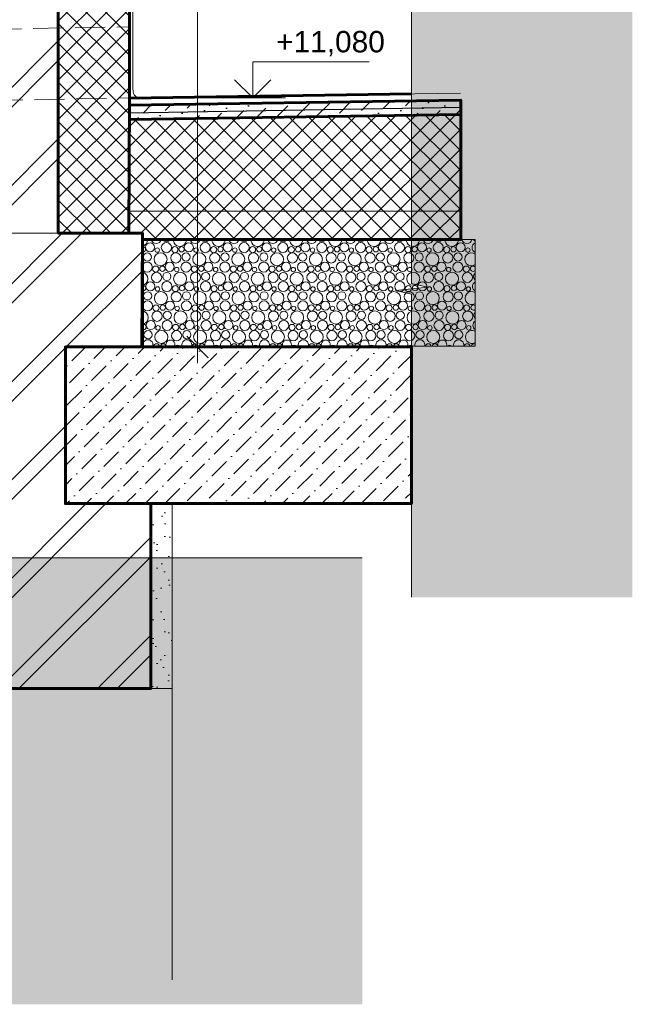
# Model space of a CAD drawing. Header units: millimetres. Extents: x 606744 to 1334424, y 366813 to 458563.
# Tile 20 of 21: x 1313205 to 1314065, y 444143 to 445527. Entities that reach past the tile are written whole.
import ezdxf

# ---------------------------------------------------------------- set-up
doc = ezdxf.new("R2010")
doc.units = ezdxf.units.MM
doc.header["$MEASUREMENT"] = 0
doc.set_wipeout_variables(frame=1)
doc.linetypes.add('Wipeout_Contour', pattern=[1000, 0, -1000])
doc.linetypes.add('Невидимая', pattern=[58.683333, 42.333333, -16.35])
for name, color, linetype in [('- 2D четрежи', 7, 'Continuous'), ('Конструктив - Стены Несущие', 7, 'Continuous'), ('Размер - Общий', 7, 'Continuous')]:
    doc.layers.add(name, color=color, linetype=linetype)
for name, color, linetype, lineweight in [('- 2D четрежи_Ном._пера__1', 7, 'Continuous', 15), ('- 2D четрежи_Ном._пера__101', 253, 'Continuous', 5), ('- 2D четрежи_Ном._пера__41', 7, 'Continuous', 60), ('0_Ном._пера__21', 7, 'Continuous', 30), ('0_Ном._пера__41', 7, 'Continuous', 60), ('0_Ном._пера__47', 7, 'Continuous', 60), ('2D - Общий_Ном._пера__1', 7, 'Continuous', 15), ('Конструктив - Перекрытия_Ном._пера__1', 7, 'Continuous', 15), ('Конструктив - Перекрытия_Ном._пера__41', 7, 'Continuous', 60), ('Конструктив - Стены Несущие_Ном._пера__1', 7, 'Continuous', 15), ('Конструктив - Стены Несущие_Ном._пера__120', 7, 'Continuous', 5), ('Конструктив - Стены Несущие_Ном._пера__41', 7, 'Continuous', 60), ('Размер - Общий_Ном._пера__1', 7, 'Continuous', 15), ('Размер - Отметка Уровня_Ном._пера__1', 7, 'Continuous', 15), ('Размер - Отметка Уровня_Ном._пера__120', 7, 'Continuous', 5)]:
    doc.layers.add(name, color=color, linetype=linetype, lineweight=lineweight)
doc.layers.add('- 2D четрежи_Ном._пера__62', color=7, linetype='Continuous', lineweight=25, true_color=0xaaaaaa)
doc.layers.add('0_Ном._пера__62', color=7, linetype='Continuous', lineweight=25, true_color=0xaaaaaa)
doc.styles.add('СГЕНЕРИР_СТИЛЬ_1', font='arial.ttf')
doc.styles.add('СГЕНЕРИР_СТИЛЬ_3', font='arial.ttf')
doc.linetypes.add('- Гидроизоляция', pattern='A,0,[1,6 Фрагмент фасада 1 и 4_1.Shx,S=0.793651,R=0,X=0,Y=0],-100,0', length=100)
doc.linetypes.add('С кружочками (копия)', pattern='A,0,[2,6 Фрагмент фасада 1 и 4_1.Shx,S=0.5,R=0,X=0,Y=0],-63,0', length=63)
doc.dimstyles.new('СГЕНЕРИР_СТИЛЬ__6', dxfattribs={"dimtxt": 30, "dimasz": 28.5, "dimexe": 0.18, "dimexo": 300, "dimgap": 0, "dimtad": 1, "dimdec": 0, "dimzin": 0, "dimdsep": 46, "dimtxsty": 'СГЕНЕРИР_СТИЛЬ_3', "dimblk": 'ARROWHEAD_6', "dimblk1": 'ARROWHEAD_6', "dimblk2": 'ARROWHEAD_6', "dimcen": 0.09, "dimclrd": 7, "dimclre": 7, "dimclrt": 7, "dimazin": 0, "dimtfac": 1, "dimtdec": 4, "dimtmove": 0, "dimatfit": 3, "dimfxl": 1, "dimtolj": 1, "dimtzin": 0, "dimarcsym": 0})

# ---------------------------------------------------------------- blocks, each defined once
blk = doc.blocks.new('CI Tools Break Line Symbol[11]_8', base_point=(1313685.8, 444770.6))
at = {"layer": '- 2D четрежи', "linetype": 'Continuous', "lineweight": 0, "true_color": 0xffffff}
blk.add_hatch(color=7, dxfattribs=at).paths.add_polyline_path([(1313685.8, 444770.6), (1312952.3, 444770.6), (1312947.3, 444793.1), (1312942.3, 444748.1), (1312937.3, 444770.6), (1312203.7, 444770.6), (1312203.7, 444143.2), (1313685.8, 444143.2)])
at = {"layer": '- 2D четрежи_Ном._пера__1', "color": 7, "linetype": 'Continuous', "lineweight": 15}
for p, q in [((1312942.3, 444748.1), (1312947.3, 444793.1)), ((1312947.3, 444793.1), (1312952.3, 444770.6)), ((1312937.3, 444770.6), (1312203.7, 444770.6)), ((1312937.3, 444770.6), (1312942.3, 444748.1)), ((1313685.8, 444770.6), (1312952.3, 444770.6))]:
    blk.add_line(p, q, dxfattribs=at)
blk = doc.blocks.new('*X130', base_point=(491085.5, 0))
at = {"layer": '- 2D четрежи_Ном._пера__101', "color": 253, "linetype": 'Continuous', "lineweight": 5}
for centre, radius in [((1313387.7, 445206.6), 6.38), ((1313410.7, 445206.3), 7.1), ((1313422.6, 445203.4), 4.29), ((1313432.1, 445204), 3.76), ((1313442.2, 445206.6), 6.38), ((1313465.3, 445206.3), 7.1), ((1313477.1, 445203.4), 4.29), ((1313486.7, 445204), 3.76), ((1313496.8, 445206.6), 6.38), ((1313519.8, 445206.3), 7.1), ((1313531.7, 445203.4), 4.29), ((1313541.2, 445204), 3.76), ((1313551.4, 445206.6), 6.38), ((1313574.4, 445206.3), 7.1), ((1313586.2, 445203.4), 4.29), ((1313595.8, 445204), 3.76), ((1313605.9, 445206.6), 6.38), ((1313628.9, 445206.3), 7.1), ((1313640.8, 445203.4), 4.29), ((1313650.4, 445204), 3.76), ((1313660.5, 445206.6), 6.38), ((1313683.5, 445206.3), 7.1), ((1313695.3, 445203.4), 4.29), ((1313704.9, 445204), 3.76), ((1313715, 445206.6), 6.38), ((1313738, 445206.3), 7.1), ((1313749.9, 445203.4), 4.29), ((1313759.5, 445204), 3.76), ((1313769.6, 445206.6), 6.38), ((1313792.6, 445206.3), 7.1), ((1313804.5, 445203.4), 4.29), ((1313814, 445204), 3.76), ((1313824.1, 445206.6), 6.38), ((1313383.9, 445193.1), 5.75), ((1313402.5, 445189.9), 9.18), ((1313397.8, 445202.8), 3.1), ((1313424, 445191.8), 7.16), ((1313438.4, 445193.1), 5.75), ((1313457, 445189.9), 9.18), ((1313452.3, 445202.8), 3.1), ((1313478.6, 445191.8), 7.16), ((1313493, 445193.1), 5.75), ((1313511.6, 445189.9), 9.18), ((1313506.9, 445202.8), 3.1), ((1313533.1, 445191.8), 7.16), ((1313547.5, 445193.1), 5.75), ((1313566.1, 445189.9), 9.18), ((1313561.5, 445202.8), 3.1), ((1313587.7, 445191.8), 7.16), ((1313602.1, 445193.1), 5.75), ((1313620.7, 445189.9), 9.18), ((1313616, 445202.8), 3.1), ((1313642.2, 445191.8), 7.16), ((1313656.6, 445193.1), 5.75), ((1313675.3, 445189.9), 9.18), ((1313670.6, 445202.8), 3.1), ((1313696.8, 445191.8), 7.16), ((1313711.2, 445193.1), 5.75), ((1313729.8, 445189.9), 9.18), ((1313725.1, 445202.8), 3.1), ((1313751.3, 445191.8), 7.16), ((1313765.8, 445193.1), 5.75), ((1313784.4, 445189.9), 9.18), ((1313779.7, 445202.8), 3.1), ((1313805.9, 445191.8), 7.16), ((1313820.3, 445193.1), 5.75), ((1313834.2, 445202.8), 3.1), ((1313383.7, 445179), 7.1), ((1313395.6, 445176.1), 4.29), ((1313405.1, 445176.7), 3.76), ((1313415.2, 445179.3), 6.38), ((1313425.3, 445175.5), 3.1), ((1313438.3, 445179), 7.1), ((1313450.1, 445176.1), 4.29), ((1313459.7, 445176.7), 3.76), ((1313469.8, 445179.3), 6.38), ((1313479.9, 445175.5), 3.1), ((1313492.8, 445179), 7.1), ((1313504.7, 445176.1), 4.29), ((1313514.2, 445176.7), 3.76), ((1313524.4, 445179.3), 6.38), ((1313534.5, 445175.5), 3.1), ((1313547.4, 445179), 7.1), ((1313559.2, 445176.1), 4.29), ((1313568.8, 445176.7), 3.76), ((1313578.9, 445179.3), 6.38), ((1313589, 445175.5), 3.1), ((1313601.9, 445179), 7.1), ((1313613.8, 445176.1), 4.29), ((1313623.4, 445176.7), 3.76), ((1313633.5, 445179.3), 6.38), ((1313643.6, 445175.5), 3.1), ((1313656.5, 445179), 7.1), ((1313668.3, 445176.1), 4.29), ((1313677.9, 445176.7), 3.76), ((1313688, 445179.3), 6.38), ((1313698.1, 445175.5), 3.1), ((1313711, 445179), 7.1), ((1313722.9, 445176.1), 4.29), ((1313732.5, 445176.7), 3.76), ((1313742.6, 445179.3), 6.38), ((1313752.7, 445175.5), 3.1), ((1313765.6, 445179), 7.1), ((1313777.5, 445176.1), 4.29), ((1313787, 445176.7), 3.76), ((1313797.1, 445179.3), 6.38), ((1313807.2, 445175.5), 3.1), ((1313820.2, 445179), 7.1), ((1313832, 445176.1), 4.29), ((1313397, 445164.5), 7.16), ((1313411.4, 445165.8), 5.75), ((1313430, 445162.6), 9.18), ((1313451.6, 445164.5), 7.16), ((1313466, 445165.8), 5.75), ((1313484.6, 445162.6), 9.18), ((1313506.1, 445164.5), 7.16), ((1313520.5, 445165.8), 5.75), ((1313539.1, 445162.6), 9.18), ((1313560.7, 445164.5), 7.16), ((1313575.1, 445165.8), 5.75), ((1313593.7, 445162.6), 9.18), ((1313615.2, 445164.5), 7.16), ((1313629.6, 445165.8), 5.75), ((1313648.3, 445162.6), 9.18), ((1313669.8, 445164.5), 7.16), ((1313684.2, 445165.8), 5.75), ((1313702.8, 445162.6), 9.18), ((1313724.3, 445164.5), 7.16), ((1313738.8, 445165.8), 5.75), ((1313757.4, 445162.6), 9.18), ((1313778.9, 445164.5), 7.16), ((1313793.3, 445165.8), 5.75), ((1313811.9, 445162.6), 9.18), ((1313833.5, 445164.5), 7.16), ((1313388.2, 445152), 6.38), ((1313398.3, 445148.2), 3.1), ((1313411.3, 445151.7), 7.1), ((1313423.1, 445148.8), 4.29), ((1313432.7, 445149.4), 3.76), ((1313442.8, 445152), 6.38), ((1313452.9, 445148.2), 3.1), ((1313465.8, 445151.7), 7.1), ((1313477.7, 445148.8), 4.29), ((1313487.2, 445149.4), 3.76), ((1313497.4, 445152), 6.38), ((1313507.5, 445148.2), 3.1), ((1313520.4, 445151.7), 7.1), ((1313532.2, 445148.8), 4.29), ((1313541.8, 445149.4), 3.76), ((1313551.9, 445152), 6.38), ((1313562, 445148.2), 3.1), ((1313574.9, 445151.7), 7.1), ((1313586.8, 445148.8), 4.29), ((1313596.4, 445149.4), 3.76), ((1313606.5, 445152), 6.38), ((1313616.6, 445148.2), 3.1), ((1313629.5, 445151.7), 7.1), ((1313641.3, 445148.8), 4.29), ((1313650.9, 445149.4), 3.76), ((1313661, 445152), 6.38), ((1313671.1, 445148.2), 3.1), ((1313684, 445151.7), 7.1), ((1313695.9, 445148.8), 4.29), ((1313705.5, 445149.4), 3.76), ((1313715.6, 445152), 6.38), ((1313725.7, 445148.2), 3.1), ((1313738.6, 445151.7), 7.1), ((1313750.5, 445148.8), 4.29), ((1313760, 445149.4), 3.76), ((1313770.1, 445152), 6.38), ((1313780.2, 445148.2), 3.1), ((1313793.2, 445151.7), 7.1), ((1313805, 445148.8), 4.29), ((1313814.6, 445149.4), 3.76), ((1313824.7, 445152), 6.38), ((1313834.8, 445148.2), 3.1), ((1313384.4, 445138.5), 5.75), ((1313403, 445135.4), 9.18), ((1313424.6, 445137.2), 7.16), ((1313439, 445138.5), 5.75), ((1313457.6, 445135.4), 9.18), ((1313479.1, 445137.2), 7.16), ((1313493.5, 445138.5), 5.75), ((1313512.1, 445135.4), 9.18), ((1313533.7, 445137.2), 7.16), ((1313548.1, 445138.5), 5.75), ((1313566.7, 445135.4), 9.18), ((1313588.2, 445137.2), 7.16), ((1313602.6, 445138.5), 5.75), ((1313621.3, 445135.4), 9.18), ((1313642.8, 445137.2), 7.16), ((1313657.2, 445138.5), 5.75), ((1313675.8, 445135.4), 9.18), ((1313697.3, 445137.2), 7.16), ((1313711.8, 445138.5), 5.75), ((1313730.4, 445135.4), 9.18), ((1313751.9, 445137.2), 7.16), ((1313766.3, 445138.5), 5.75), ((1313784.9, 445135.4), 9.18), ((1313806.5, 445137.2), 7.16), ((1313820.9, 445138.5), 5.75), ((1313384.3, 445124.4), 7.1), ((1313396.1, 445121.5), 4.29), ((1313405.7, 445122.1), 3.76), ((1313415.8, 445124.7), 6.38), ((1313425.9, 445120.9), 3.1), ((1313438.8, 445124.4), 7.1), ((1313450.7, 445121.5), 4.29), ((1313460.2, 445122.1), 3.76), ((1313470.4, 445124.7), 6.38), ((1313480.5, 445120.9), 3.1), ((1313493.4, 445124.4), 7.1), ((1313505.2, 445121.5), 4.29), ((1313514.8, 445122.1), 3.76), ((1313524.9, 445124.7), 6.38), ((1313535, 445120.9), 3.1), ((1313547.9, 445124.4), 7.1), ((1313559.8, 445121.5), 4.29), ((1313569.4, 445122.1), 3.76), ((1313579.5, 445124.7), 6.38), ((1313589.6, 445120.9), 3.1), ((1313602.5, 445124.4), 7.1), ((1313614.3, 445121.5), 4.29), ((1313623.9, 445122.1), 3.76), ((1313634, 445124.7), 6.38), ((1313644.1, 445120.9), 3.1), ((1313657, 445124.4), 7.1), ((1313668.9, 445121.5), 4.29), ((1313678.5, 445122.1), 3.76), ((1313688.6, 445124.7), 6.38), ((1313698.7, 445120.9), 3.1), ((1313711.6, 445124.4), 7.1), ((1313723.5, 445121.5), 4.29), ((1313733, 445122.1), 3.76), ((1313743.1, 445124.7), 6.38), ((1313753.2, 445120.9), 3.1), ((1313766.2, 445124.4), 7.1), ((1313778, 445121.5), 4.29), ((1313787.6, 445122.1), 3.76), ((1313797.7, 445124.7), 6.38), ((1313807.8, 445120.9), 3.1), ((1313820.7, 445124.4), 7.1), ((1313832.6, 445121.5), 4.29), ((1313397.6, 445109.9), 7.16), ((1313412, 445111.2), 5.75), ((1313430.6, 445108.1), 9.18), ((1313452.1, 445109.9), 7.16), ((1313466.5, 445111.2), 5.75), ((1313485.1, 445108.1), 9.18), ((1313506.7, 445109.9), 7.16), ((1313521.1, 445111.2), 5.75), ((1313539.7, 445108.1), 9.18), ((1313561.2, 445109.9), 7.16), ((1313575.6, 445111.2), 5.75), ((1313594.3, 445108.1), 9.18), ((1313615.8, 445109.9), 7.16), ((1313630.2, 445111.2), 5.75), ((1313648.8, 445108.1), 9.18), ((1313670.3, 445109.9), 7.16), ((1313684.8, 445111.2), 5.75), ((1313703.4, 445108.1), 9.18), ((1313724.9, 445109.9), 7.16), ((1313739.3, 445111.2), 5.75), ((1313757.9, 445108.1), 9.18), ((1313779.5, 445109.9), 7.16), ((1313793.9, 445111.2), 5.75), ((1313812.5, 445108.1), 9.18), ((1313834, 445109.9), 7.16), ((1313388.8, 445097.4), 6.38), ((1313398.9, 445093.6), 3.1), ((1313411.8, 445097.1), 7.1), ((1313423.7, 445094.2), 4.29), ((1313433.2, 445094.8), 3.76), ((1313443.4, 445097.4), 6.38), ((1313453.5, 445093.6), 3.1), ((1313466.4, 445097.1), 7.1), ((1313478.2, 445094.2), 4.29), ((1313487.8, 445094.8), 3.76), ((1313497.9, 445097.4), 6.38), ((1313508, 445093.6), 3.1), ((1313520.9, 445097.1), 7.1), ((1313532.8, 445094.2), 4.29), ((1313542.4, 445094.8), 3.76), ((1313552.5, 445097.4), 6.38), ((1313562.6, 445093.6), 3.1), ((1313575.5, 445097.1), 7.1), ((1313587.3, 445094.2), 4.29), ((1313596.9, 445094.8), 3.76), ((1313607, 445097.4), 6.38), ((1313617.1, 445093.6), 3.1), ((1313630, 445097.1), 7.1), ((1313641.9, 445094.2), 4.29), ((1313651.5, 445094.8), 3.76), ((1313661.6, 445097.4), 6.38), ((1313671.7, 445093.6), 3.1), ((1313684.6, 445097.1), 7.1), ((1313696.5, 445094.2), 4.29), ((1313706, 445094.8), 3.76), ((1313716.1, 445097.4), 6.38), ((1313726.2, 445093.6), 3.1), ((1313739.2, 445097.1), 7.1), ((1313751, 445094.2), 4.29), ((1313760.6, 445094.8), 3.76), ((1313770.7, 445097.4), 6.38), ((1313780.8, 445093.6), 3.1), ((1313793.7, 445097.1), 7.1), ((1313805.6, 445094.2), 4.29), ((1313815.1, 445094.8), 3.76), ((1313825.2, 445097.4), 6.38), ((1313835.4, 445093.6), 3.1), ((1313385, 445083.9), 5.75), ((1313403.6, 445080.8), 9.18), ((1313425.1, 445082.6), 7.16), ((1313439.5, 445083.9), 5.75), ((1313458.1, 445080.8), 9.18), ((1313479.7, 445082.6), 7.16), ((1313494.1, 445083.9), 5.75), ((1313512.7, 445080.8), 9.18), ((1313534.2, 445082.6), 7.16), ((1313548.6, 445083.9), 5.75), ((1313567.3, 445080.8), 9.18), ((1313588.8, 445082.6), 7.16), ((1313603.2, 445083.9), 5.75), ((1313621.8, 445080.8), 9.18), ((1313643.3, 445082.6), 7.16), ((1313657.8, 445083.9), 5.75), ((1313676.4, 445080.8), 9.18), ((1313697.9, 445082.6), 7.16), ((1313712.3, 445083.9), 5.75), ((1313730.9, 445080.8), 9.18), ((1313752.5, 445082.6), 7.16), ((1313766.9, 445083.9), 5.75), ((1313785.5, 445080.8), 9.18), ((1313807, 445082.6), 7.16), ((1313821.4, 445083.9), 5.75)]:
    blk.add_circle(centre, radius, dxfattribs=at)
for centre, radius, start, end in [((1313374.9, 445217.2), 9.18, 280.4988, 2.3731), ((1313377.6, 445204), 3.76, 254.7956, 105.2044), ((1313396.5, 445219.1), 7.16, 192.0052, 347.9948), ((1313410.9, 445220.4), 5.75, 209.2498, 330.7502), ((1313429.5, 445217.2), 9.18, 177.6269, 2.3731), ((1313451, 445219.1), 7.16, 192.0052, 347.9948), ((1313465.4, 445220.4), 5.75, 209.2498, 330.7502), ((1313484, 445217.2), 9.18, 177.6269, 2.3731), ((1313505.6, 445219.1), 7.16, 192.0052, 347.9948), ((1313520, 445220.4), 5.75, 209.2498, 330.7502), ((1313538.6, 445217.2), 9.18, 177.6269, 2.3731), ((1313560.1, 445219.1), 7.16, 192.0052, 347.9948), ((1313574.5, 445220.4), 5.75, 209.2498, 330.7502), ((1313593.1, 445217.2), 9.18, 177.6269, 2.3731), ((1313614.7, 445219.1), 7.16, 192.0052, 347.9948), ((1313629.1, 445220.4), 5.75, 209.2498, 330.7502), ((1313647.7, 445217.2), 9.18, 177.6269, 2.3731), ((1313669.2, 445219.1), 7.16, 192.0052, 347.9948), ((1313683.6, 445220.4), 5.75, 209.2498, 330.7502), ((1313702.3, 445217.2), 9.18, 177.6269, 2.3731), ((1313723.8, 445219.1), 7.16, 192.0052, 347.9948), ((1313738.2, 445220.4), 5.75, 209.2498, 330.7502), ((1313756.8, 445217.2), 9.18, 177.6269, 2.3731), ((1313778.3, 445219.1), 7.16, 192.0052, 347.9948), ((1313792.8, 445220.4), 5.75, 209.2498, 330.7502), ((1313811.4, 445217.2), 9.18, 177.6269, 2.3731), ((1313832.9, 445219.1), 7.16, 192.0052, 347.9948), ((1313847.2, 445206.3), 7.1, 111.5125, 248.4875), ((1313847.3, 445220.4), 5.75, 209.2498, 241.3879), ((1313838.9, 445189.9), 9.18, 52.1928, 307.8072), ((1313841.6, 445176.7), 3.76, 37.8676, 322.1324), ((1313375.5, 445162.6), 9.18, 276.9871, 83.0129), ((1313847.9, 445165.8), 5.75, 125.1376, 234.8624), ((1313378.1, 445149.4), 3.76, 245.7868, 114.2132), ((1313847.7, 445151.7), 7.1, 116.4281, 243.5719), ((1313370, 445137.2), 7.16, 336.9013, 23.0987), ((1313839.5, 445135.4), 9.18, 56.4657, 303.5343), ((1313842.1, 445122.1), 3.76, 50.0915, 309.9085), ((1313376, 445108.1), 9.18, 273.5016, 86.4984), ((1313848.4, 445111.2), 5.75, 132.2377, 227.7623), ((1313378.7, 445094.8), 3.76, 236.0823, 123.9177), ((1313848.3, 445097.1), 7.1, 121.5636, 238.4364), ((1313370.6, 445082.6), 7.16, 327.3639, 32.6361), ((1313840, 445080.8), 9.18, 60.5366, 299.4634), ((1313384.8, 445069.8), 7.1, 343.0177, 196.9823), ((1313396.7, 445066.9), 4.29, 10.6638, 169.3362), ((1313406.2, 445067.5), 3.76, 3.9889, 176.0111), ((1313416.4, 445070.1), 6.38, 337.9339, 202.0661), ((1313426.5, 445066.3), 3.1, 27.1516, 152.8484), ((1313439.4, 445069.8), 7.1, 343.0177, 196.9823), ((1313451.2, 445066.9), 4.29, 10.6638, 169.3362), ((1313460.8, 445067.5), 3.76, 3.9889, 176.0111), ((1313470.9, 445070.1), 6.38, 337.9339, 202.0661), ((1313481, 445066.3), 3.1, 27.1516, 152.8484), ((1313493.9, 445069.8), 7.1, 343.0177, 196.9823), ((1313505.8, 445066.9), 4.29, 10.6638, 169.3362), ((1313515.4, 445067.5), 3.76, 3.9889, 176.0111), ((1313525.5, 445070.1), 6.38, 337.9339, 202.0661), ((1313535.6, 445066.3), 3.1, 27.1516, 152.8484), ((1313548.5, 445069.8), 7.1, 343.0177, 196.9823), ((1313560.3, 445066.9), 4.29, 10.6638, 169.3362), ((1313569.9, 445067.5), 3.76, 3.9889, 176.0111), ((1313580, 445070.1), 6.38, 337.9339, 202.0661), ((1313590.1, 445066.3), 3.1, 27.1516, 152.8484), ((1313603, 445069.8), 7.1, 343.0177, 196.9823), ((1313614.9, 445066.9), 4.29, 10.6638, 169.3362), ((1313624.5, 445067.5), 3.76, 3.9889, 176.0111), ((1313634.6, 445070.1), 6.38, 337.9339, 202.0661), ((1313644.7, 445066.3), 3.1, 27.1516, 152.8484), ((1313657.6, 445069.8), 7.1, 343.0177, 196.9823), ((1313669.5, 445066.9), 4.29, 10.6638, 169.3362), ((1313679, 445067.5), 3.76, 3.9889, 176.0111), ((1313689.1, 445070.1), 6.38, 337.9339, 202.0661), ((1313699.2, 445066.3), 3.1, 27.1516, 152.8484), ((1313712.2, 445069.8), 7.1, 343.0177, 196.9823), ((1313724, 445066.9), 4.29, 10.6638, 169.3362), ((1313733.6, 445067.5), 3.76, 3.9889, 176.0111), ((1313743.7, 445070.1), 6.38, 337.9339, 202.0661), ((1313753.8, 445066.3), 3.1, 27.1516, 152.8484), ((1313766.7, 445069.8), 7.1, 343.0177, 196.9823), ((1313778.6, 445066.9), 4.29, 10.6638, 169.3362), ((1313788.1, 445067.5), 3.76, 3.9889, 176.0111), ((1313798.2, 445070.1), 6.38, 337.9339, 202.0661), ((1313808.4, 445066.3), 3.1, 27.1516, 152.8484), ((1313821.3, 445069.8), 7.1, 343.0177, 196.9823), ((1313833.1, 445066.9), 4.29, 10.6638, 169.3362), ((1313842.7, 445067.5), 3.76, 60.4163, 176.0111)]:
    blk.add_arc(centre, radius, start, end, dxfattribs=at)
blk = doc.blocks.new('Штриховка_7_7', base_point=(491085.5, 0))
at = {"layer": '- 2D четрежи_Ном._пера__1', "color": 7, "linetype": 'Continuous', "lineweight": 15, "flags": 128}
blk.add_lwpolyline([(1313376.6, 445067.7), (1313844.6, 445067.7), (1313844.6, 445217.6), (1313376.6, 445217.6)], close=True, dxfattribs=at)
at = {"layer": '- 2D четрежи_Ном._пера__101', "color": 253, "linetype": 'Continuous', "lineweight": 5}
blk.add_blockref('*X130', (491085.5, 0), dxfattribs=at)
blk = doc.blocks.new('*D131', base_point=(491085.5, 0))
at = {"layer": 'Размер - Общий_Ном._пера__1', "color": 7, "linetype": 'Continuous', "lineweight": 15, "transparency": 16777216}
for p, q in [((1313439.6, 446766.3), (1313469.6, 446736.3)), ((1313482.7, 446751.3), (1313426.5, 446751.3)), ((1313454.6, 445066.7), (1313454.6, 446751.3)), ((1313439.6, 445081.7), (1313469.6, 445051.7)), ((1313482.7, 445066.7), (1313426.5, 445066.7)), ((1313454.6, 445044.2), (1313454.6, 445066.7))]:
    blk.add_line(p, q, dxfattribs=at)
at = {"layer": 'Размер - Общий_Ном._пера__1', "color": 7, "lineweight": 15, "transparency": 16777216, "char_height": 30, "attachment_point": 7, "rotation": 90, "style": 'СГЕНЕРИР_СТИЛЬ_3'}
for s, insert in [('\\A1;50', (1313448.6, 446690.5)), ('\\A1;1\\~685', (1313448.6, 445857.5))]:
    blk.add_mtext(s, dxfattribs=dict(at, insert=insert))
blk = doc.blocks.new('ARROWHEAD_6')
at = {"color": 0, "linetype": 'Continuous', "lineweight": 0}
for p, q in [((-0.5, -0.5), (0.5, 0.5)), ((0, 0), (-1, 0))]:
    blk.add_line(p, q, dxfattribs=at)
blk = doc.blocks.new('CI Tools Break Line Symbol[21]_7', base_point=(1313755, 444715.1))
at = {"layer": '- 2D четрежи', "linetype": 'Continuous', "lineweight": 0, "true_color": 0xffffff}
blk.add_hatch(color=7, dxfattribs=at).paths.add_polyline_path([(1314065.2, 444715.1), (1314065.2, 445581.6), (1313755, 445581.6), (1313755, 445155.9), (1313777.5, 445150.9), (1313732.5, 445145.9), (1313755, 445140.9), (1313755, 444715.1)])
at = {"layer": '- 2D четрежи_Ном._пера__1', "color": 7, "linetype": 'Continuous', "lineweight": 15}
for p, q in [((1313755, 445155.9), (1313755, 445581.6)), ((1313777.5, 445150.9), (1313732.5, 445145.9)), ((1313755, 445155.9), (1313777.5, 445150.9)), ((1313732.5, 445145.9), (1313755, 445140.9)), ((1313755, 444715.1), (1313755, 445140.9))]:
    blk.add_line(p, q, dxfattribs=at)

msp = doc.modelspace()

# ---------------------------------------------------------------- hatches: boundary and pattern name
at = {"layer": '- 2D четрежи_Ном._пера__62', "linetype": 'Continuous', "lineweight": 25, "true_color": 0xaaaaaa}
h = msp.add_hatch(dxfattribs=at)
h.set_pattern_fill('ШТРИХПУНКТИРНАЯ_0007', color=253, style=0, pattern_type=2)
h.set_pattern_definition([(45, (491085.497, 0), (-27.5771635, 27.5771635), [29.2499989, -9.7499996, 0, -9.7499996]), (45, (491088.944, 31.024), (-27.5771635, 27.5771635), [29.2499989, -9.7499996, 0, -9.7499996])])
h.paths.add_polyline_path([(1313358.8, 445386.4), (1313358.8, 445406.4), (1313824.1, 445413.5), (1313824.1, 445393.5)])
at = {"layer": '0_Ном._пера__62', "linetype": 'Continuous', "lineweight": 25, "true_color": 0xaaaaaa}
h = msp.add_hatch(dxfattribs=at)
h.set_pattern_fill('БЛОКИ_БЕТОННЫЕ_0008', color=253, style=0, pattern_type=2)
h.set_pattern_definition([(45, (491085.497, 0), (-13.78858173, 13.78858173), []), (135, (491085.497, 0), (13.78858173, 13.78858173), [])])
h.paths.add_polyline_path([(1313258.8, 445226.7), (1313377, 445226.6), (1313377, 445217.6), (1313824.1, 445217.7), (1313824.1, 445393.5), (1313358.8, 445386.4), (1313358.8, 446801.3), (1312648.1, 446801.3), (1312648.1, 444586.7), (1312748.8, 444586.7), (1312748.8, 446751.3), (1313258.8, 446751.3)])
at = {"layer": 'Конструктив - Перекрытия_Ном._пера__1', "linetype": 'Continuous', "lineweight": 15}
h = msp.add_hatch(dxfattribs=at)
h.set_pattern_fill('БЕТОН_01_0008', style=0, pattern_type=2)
h.set_pattern_definition([(45, (491085.497, 0), (-27.5771635, 27.5771635), [29.2499989, -9.7499996, 0, -9.7499996]), (45, (491088.944, 31.024), (-27.5771635, 27.5771635), [29.2499989, -9.7499996, 0, -9.7499996])])
h.paths.add_polyline_path([(1313755, 445066.7), (1313268.8, 445066.7), (1313268.8, 444846.7), (1313755, 444846.7)])

# ---------------------------------------------------------------- linework, layer by layer
at = {"layer": '- 2D четрежи_Ном._пера__1', "color": 7, "linetype": 'Continuous', "lineweight": 15}
for p, q in [((1313258.8, 445226.7), (1313258.8, 445900.1)), ((1312748.8, 445226.7), (1313258.8, 445226.7))]:
    msp.add_line(p, q, dxfattribs=at)
at = {"layer": '- 2D четрежи_Ном._пера__1', "color": 7, "linetype": '- Гидроизоляция', "lineweight": 15, "flags": 128}
msp.add_lwpolyline([(1312649.8, 446801.3), (1313348.8, 446801.3, -0.414214), (1313363.8, 446789), (1313363.8, 445429.6), (1313363.9, 445426.5, 0.416662), (1313374, 445416.6), (1313823.9, 445423.5)], format="xyb", dxfattribs=at)
at = {"layer": '- 2D четрежи_Ном._пера__1', "color": 7, "linetype": 'Continuous', "lineweight": 15, "flags": 128}
msp.add_lwpolyline([(1313824.1, 445217.7), (1313824.1, 445257.7), (1313358, 445257.7)], dxfattribs=at)
at = {"layer": '- 2D четрежи_Ном._пера__41', "color": 7, "linetype": 'Continuous', "lineweight": 60, "flags": 128}
msp.add_lwpolyline([(1313358.8, 445386.4), (1313358.8, 445406.4), (1313824.1, 445413.5), (1313824.1, 445393.5)], close=True, dxfattribs=at)
at = {"layer": '0_Ном._пера__21', "color": 7, "linetype": 'С кружочками (копия)', "lineweight": 30, "flags": 128}
msp.add_lwpolyline([(1313358.8, 445395.6), (1313824.1, 445403.5)], dxfattribs=at)
at = {"layer": '0_Ном._пера__41', "color": 7, "linetype": 'Continuous', "lineweight": 60, "flags": 128}
msp.add_lwpolyline([(1313258.8, 445226.7), (1313377, 445226.6), (1313377, 445217.6), (1313824.1, 445217.7), (1313824.1, 445393.5), (1313358.8, 445386.4), (1313358.8, 446801.3), (1312648.1, 446801.3), (1312648.1, 444586.7), (1312748.8, 444586.7), (1312748.8, 446751.3), (1313258.8, 446751.3)], close=True, dxfattribs=at)
at = {"layer": '0_Ном._пера__47', "color": 7, "linetype": 'Continuous', "lineweight": 60}
msp.add_lwpolyline([(1313755, 445066.7), (1313376, 445066.7), (1313377, 445226.6), (1313357.9, 445226.7), (1313359, 445416.4), (1313755, 445422.4)], dxfattribs=at)
at = {"layer": '2D - Общий_Ном._пера__1', "color": 7, "linetype": 'Невидимая', "lineweight": 15}
for p, q in [((1312637, 445504.5), (1313358.8, 445516.4)), ((1312638.7, 445404.5), (1313378.2, 445416.7))]:
    msp.add_line(p, q, dxfattribs=at)
at = {"layer": 'Конструктив - Перекрытия_Ном._пера__1', "color": 7, "linetype": 'Continuous', "lineweight": 15}
for p, q in [((1313755, 445066.7), (1313418.8, 445066.7)), ((1313755, 444846.7), (1313418.8, 444846.7))]:
    msp.add_line(p, q, dxfattribs=at)
at = {"layer": 'Конструктив - Перекрытия_Ном._пера__1', "color": 7, "linetype": 'Continuous', "lineweight": 15, "flags": 128}
for points in [[(1313418.8, 445066.7), (1313388.8, 445066.7), (1313268.8, 445066.7)], [(1313418.8, 444846.7), (1313388.8, 444846.7), (1313268.8, 444846.7)]]:
    msp.add_lwpolyline(points, dxfattribs=at)
at = {"layer": 'Конструктив - Перекрытия_Ном._пера__41', "color": 7, "linetype": 'Continuous', "lineweight": 60, "flags": 128}
msp.add_lwpolyline([(1313755, 445066.7), (1313268.8, 445066.7), (1313268.8, 444846.7), (1313755, 444846.7)], close=True, dxfattribs=at)
at = {"layer": 'Конструктив - Стены Несущие_Ном._пера__1', "color": 7, "linetype": 'Continuous', "lineweight": 15}
msp.add_line((1313268.8, 445066.7), (1313268.8, 444846.7), dxfattribs=at)
at = {"layer": 'Размер - Отметка Уровня_Ном._пера__120', "color": 7, "linetype": 'Continuous', "lineweight": 5}
for p, q in [((1313531.9, 445416.7), (1313531.9, 445467.4)), ((1313531.9, 445467.4), (1313695.6, 445467.4)), ((1313531.9, 445416.7), (1313506.6, 445442.1)), ((1313531.9, 445416.7), (1313557.2, 445442.1)), ((1313363.4, 445416.7), (1313577.8, 445416.7))]:
    msp.add_line(p, q, dxfattribs=at)

# ---------------------------------------------------------------- block references
at = {"layer": '- 2D четрежи', "color": 7, "linetype": 'Continuous', "lineweight": 15}
msp.add_blockref('CI Tools Break Line Symbol[21]_7', (1313755, 444715.1), dxfattribs=at)
at = {"layer": '- 2D четрежи_Ном._пера__101', "color": 253, "linetype": 'Continuous', "lineweight": 5}
msp.add_blockref('Штриховка_7_7', (491085.5, 0), dxfattribs=at)

# ---------------------------------------------------------------- texts
at = {"layer": 'Размер - Отметка Уровня_Ном._пера__1', "color": 7, "linetype": 'Continuous', "lineweight": 15, "insert": (1313564.9, 445471.9), "char_height": 30, "attachment_point": 7, "style": 'СГЕНЕРИР_СТИЛЬ_1'}
msp.add_mtext('\\A1;+11,080{\\H0.66x;\\S^  ;}', dxfattribs=at)

# ---------------------------------------------------------------- dimensions: what is measured, and where the dimension line sits
at = {"layer": 'Размер - Общий', "color": 7, "linetype": 'Continuous', "lineweight": 15}
dim = msp.add_linear_dim(base=(1313454.6, 446751.3), p1=(1313268.8, 445066.7), p2=(1313258.8, 446751.3), angle=90, dimstyle='СГЕНЕРИР_СТИЛЬ__6', dxfattribs=at)
dim.commit()
dim.dimension.update_dxf_attribs({"geometry": '*D131', "text_midpoint": (1313433.6, 445909), "dimtype": 160, "text_rotation": 90})

# ---------------------------------------------------------------- next in the draw order: wipeouts: each hides what was drawn before it
at = {"color": 254, "linetype": 'Wipeout_Contour', "lineweight": 0, "ltscale": 6931223.149052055}
msp.add_wipeout([(1313418.8, 444586.7), (1312848.8, 444586.7), (1312848.8, 444536.7), (1312848.8, 444177.6), (1313418.8, 444177.6)], dxfattribs=at).dxf.layer = 'Конструктив - Стены Несущие'

# ---------------------------------------------------------------- next in the draw order: hatches: boundary and pattern name
at = {"layer": 'Конструктив - Стены Несущие_Ном._пера__1', "linetype": 'Continuous', "lineweight": 15}
h = msp.add_hatch(dxfattribs=at)
h.set_pattern_fill('ЛИНИИ_НАКЛОННЫЕ_ДВОЙНЫЕ__21', style=0, pattern_type=2)
h.set_pattern_definition([(45, (491085.5, 0), (-68.942909, 68.942909), []), (45, (491071.71, 13.79), (-68.942909, 68.942909), [])])
h.paths.add_polyline_path([(1312748.8, 446751.3), (1312748.8, 444586.7), (1312798.8, 444586.7), (1313388.8, 444586.7), (1313388.8, 444846.7), (1313268.8, 444846.7), (1313268.8, 445066.7), (1313377, 445066.7), (1313377, 445226.7), (1313258.8, 445226.7), (1313258.8, 446751.3)])
at = {"layer": 'Конструктив - Стены Несущие_Ном._пера__120', "linetype": 'Continuous', "lineweight": 5}
h = msp.add_hatch(dxfattribs=at)
h.set_pattern_fill('ШТУКАТУРКА__ГИПС_01_0007', style=0, pattern_type=2)
h.set_pattern_definition([(45, (491085.497, 52.5), (-16.7053977, 16.7053977), [0, -15.75, 0, -23.625]), (110, (491137.997, 52.5), (22.20023817, 8.0802259), [0, -11.55, 0, -19.95])])
h.paths.add_polyline_path([(1313418.8, 444846.7), (1313388.8, 444846.7), (1313388.8, 444586.7), (1313418.8, 444586.7)])

# ---------------------------------------------------------------- next in the draw order: linework, layer by layer
at = {"layer": 'Конструктив - Стены Несущие_Ном._пера__1', "color": 7, "linetype": 'Continuous', "lineweight": 15}
for p, q in [((1313388.8, 444846.7), (1313388.8, 444586.7)), ((1313418.8, 444846.7), (1313418.8, 444586.7)), ((1313418.8, 444586.7), (1313418.8, 444177.6))]:
    msp.add_line(p, q, dxfattribs=at)
at = {"layer": 'Конструктив - Стены Несущие_Ном._пера__1', "color": 7, "linetype": 'Continuous', "lineweight": 15, "flags": 128}
msp.add_lwpolyline([(1313418.8, 444586.7), (1313388.8, 444586.7), (1312848.8, 444586.7), (1312798.8, 444586.7), (1312748.8, 444586.7), (1312648.8, 444586.7), (1312638.8, 444586.7)], dxfattribs=at)
at = {"layer": 'Конструктив - Стены Несущие_Ном._пера__41', "color": 7, "linetype": 'Continuous', "lineweight": 60, "flags": 128}
msp.add_lwpolyline([(1312748.8, 446751.3), (1312748.8, 444586.7), (1312798.8, 444586.7), (1313388.8, 444586.7), (1313388.8, 444846.7), (1313268.8, 444846.7), (1313268.8, 445066.7), (1313377, 445066.7), (1313377, 445226.7), (1313258.8, 445226.7), (1313258.8, 446751.3)], close=True, dxfattribs=at)

# ---------------------------------------------------------------- next in the draw order: block references
at = {"layer": '- 2D четрежи', "color": 7, "linetype": 'Continuous', "lineweight": 15}
msp.add_blockref('CI Tools Break Line Symbol[11]_8', (1313685.8, 444770.6), dxfattribs=at)

doc.saveas('drawing.dxf')
